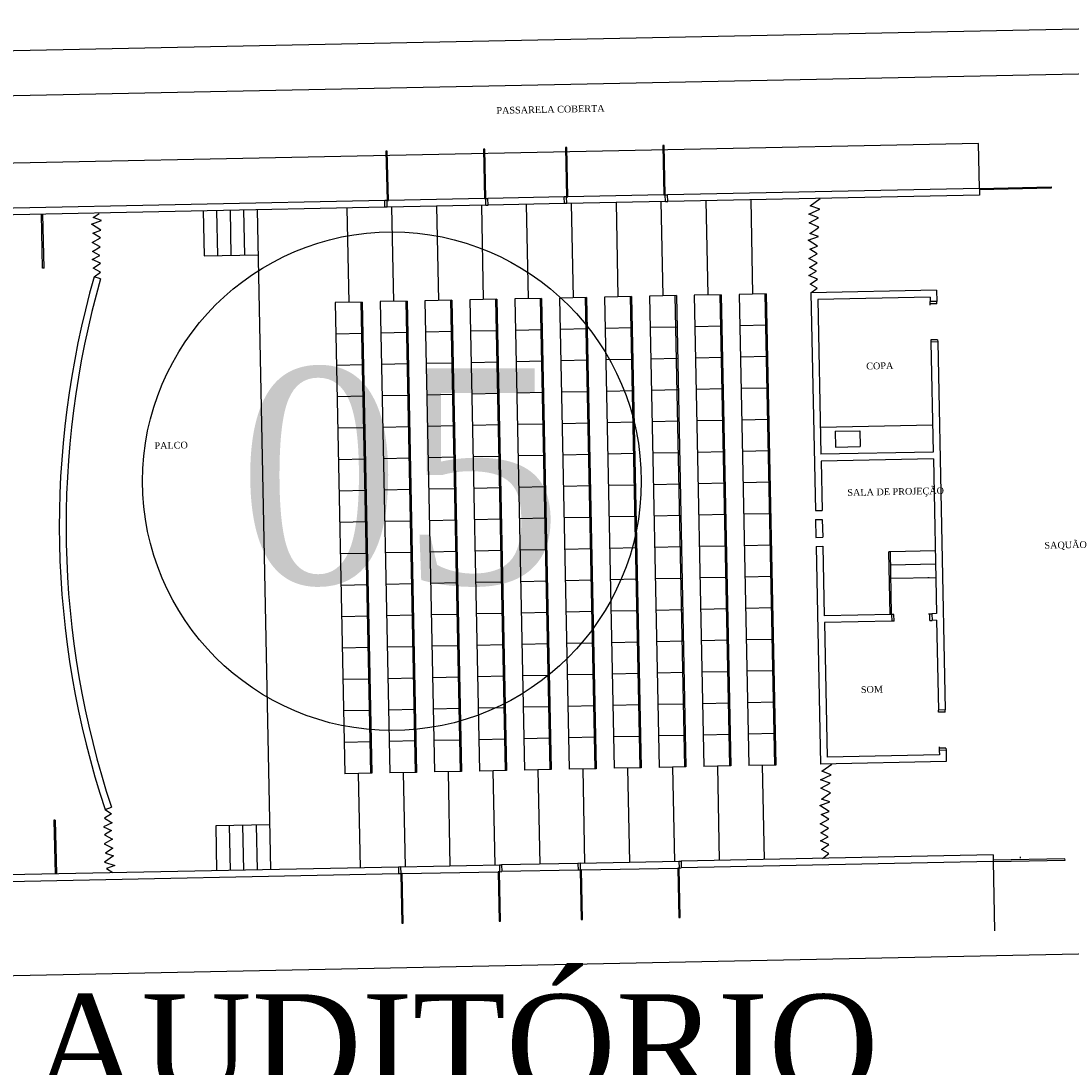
# Model space of a CAD drawing. Header units: millimetres. Extents: x 593 to 1794, y -180 to 570.
# Tile 34 of 71: x 1242 to 1265, y 39 to 62. Entities that reach past the tile are written whole.
import ezdxf

# ---------------------------------------------------------------- set-up
doc = ezdxf.new("R2010")
doc.units = ezdxf.units.MM
doc.header["$MEASUREMENT"] = 0
for name, color, linetype, lineweight in [('Layout - Marco Polo', 252, 'Continuous', 25), ('Linha de Chamada - Marco Polo', 1, 'Continuous', 25), ('Textos - Marco Polo', 143, 'Continuous', 25)]:
    doc.layers.add(name, color=color, linetype=linetype, lineweight=lineweight)
doc.styles.add('Dutch801RmBT', font='dutch.ttf')
doc.styles.add('TimesNewRoman', font='times.ttf')

msp = doc.modelspace()

# ---------------------------------------------------------------- linework, layer by layer
at = {"layer": 'Layout - Marco Polo'}
for p, q in [((1274.354, 62.329), (1233.148, 61.488)), ((1268.063, 61.2), (1236.695, 60.56)), ((1263.095, 59.598), (1231.444, 58.952)), ((1249.925, 59.43), (1249.895, 59.429)), ((1249.895, 59.429), (1249.918, 58.329)), ((1249.948, 58.33), (1249.925, 59.43)), ((1252.095, 59.474), (1252.065, 59.473)), ((1252.065, 59.473), (1252.087, 58.373)), ((1252.117, 58.374), (1252.095, 59.474)), ((1253.925, 59.511), (1253.895, 59.511)), ((1253.895, 59.511), (1253.917, 58.411)), ((1253.947, 58.411), (1253.925, 59.511)), ((1256.094, 59.555), (1256.064, 59.555)), ((1256.064, 59.555), (1256.087, 58.455)), ((1256.117, 58.456), (1256.094, 59.555)), ((1263.115, 58.599), (1263.095, 59.598)), ((1263.115, 58.599), (1256.167, 58.457)), ((1263.115, 58.599), (1264.715, 58.631)), ((1263.115, 58.599), (1263.118, 58.449)), ((1264.715, 58.601), (1263.116, 58.569)), ((1264.715, 58.631), (1264.715, 58.601)), ((1249.868, 58.328), (1241.17, 58.151)), ((1249.918, 58.329), (1249.868, 58.328)), ((1249.871, 58.178), (1249.868, 58.328)), ((1249.918, 58.329), (1249.948, 58.33)), ((1249.921, 58.179), (1249.918, 58.329)), ((1252.087, 58.373), (1249.948, 58.33)), ((1252.087, 58.373), (1252.117, 58.374)), ((1252.117, 58.374), (1252.167, 58.375)), ((1252.121, 58.224), (1252.117, 58.374)), ((1253.867, 58.41), (1252.167, 58.375)), ((1252.171, 58.225), (1252.167, 58.375)), ((1253.87, 58.26), (1252.171, 58.225)), ((1253.02, 58.242), (1253.063, 56.143)), ((1253.917, 58.411), (1253.867, 58.41)), ((1253.87, 58.26), (1253.867, 58.41)), ((1253.92, 58.261), (1253.87, 58.26)), ((1253.92, 58.261), (1253.917, 58.411)), ((1253.917, 58.411), (1253.947, 58.411)), ((1256.12, 58.306), (1253.92, 58.261)), ((1256.087, 58.455), (1253.947, 58.411)), ((1254.02, 58.263), (1254.063, 56.163)), ((1255.02, 58.283), (1255.063, 56.184)), ((1256.02, 58.304), (1256.063, 56.204)), ((1256.087, 58.455), (1256.117, 58.456)), ((1256.117, 58.456), (1256.167, 58.457)), ((1256.12, 58.306), (1256.117, 58.456)), ((1256.12, 58.306), (1256.17, 58.307)), ((1256.17, 58.307), (1256.167, 58.457)), ((1263.118, 58.449), (1256.17, 58.307)), ((1257.02, 58.324), (1257.062, 56.225)), ((1258.019, 58.345), (1258.062, 56.245)), ((1249.871, 58.178), (1241.173, 58.001)), ((1242.247, 56.822), (1242.223, 58.022)), ((1242.277, 56.823), (1242.253, 58.023)), ((1245.822, 58.096), (1245.842, 57.096)), ((1246.122, 58.102), (1246.142, 57.102)), ((1246.422, 58.108), (1246.442, 57.108)), ((1246.722, 58.114), (1246.742, 57.114)), ((1247.022, 58.12), (1247.322, 43.423)), ((1249.021, 58.161), (1249.064, 56.061)), ((1249.921, 58.179), (1249.871, 58.178)), ((1252.121, 58.224), (1249.921, 58.179)), ((1250.021, 58.181), (1250.064, 56.082)), ((1251.021, 58.202), (1251.064, 56.102)), ((1252.021, 58.222), (1252.063, 56.122)), ((1252.121, 58.224), (1252.171, 58.225)), ((1245.842, 57.096), (1247.042, 57.12)), ((1242.277, 56.823), (1242.247, 56.822)), ((1243.539, 56.584), (1243.395, 56.627)), ((1253.363, 56.149), (1252.763, 56.137)), ((1253.363, 56.149), (1252.763, 56.137)), ((1252.763, 56.137), (1252.978, 45.639)), ((1253.333, 56.148), (1253.547, 45.651)), ((1253.363, 56.149), (1253.577, 45.651)), ((1254.363, 56.169), (1253.763, 56.157)), ((1254.363, 56.169), (1253.763, 56.157)), ((1253.763, 56.157), (1253.977, 45.659)), ((1254.333, 56.169), (1254.547, 45.671)), ((1254.363, 56.169), (1254.577, 45.672)), ((1255.363, 56.19), (1254.763, 56.178)), ((1255.363, 56.19), (1254.763, 56.178)), ((1254.763, 56.178), (1254.977, 45.68)), ((1255.333, 56.189), (1255.547, 45.691)), ((1255.363, 56.19), (1255.577, 45.692)), ((1256.363, 56.21), (1255.763, 56.198)), ((1256.363, 56.21), (1255.763, 56.198)), ((1255.763, 56.198), (1255.977, 45.7)), ((1256.333, 56.21), (1256.547, 45.712)), ((1256.363, 56.21), (1256.577, 45.712)), ((1257.362, 56.231), (1256.762, 56.218)), ((1257.362, 56.231), (1256.762, 56.218)), ((1256.762, 56.218), (1256.977, 45.721)), ((1257.332, 56.23), (1257.547, 45.732)), ((1257.362, 56.231), (1257.577, 45.733)), ((1258.362, 56.251), (1257.762, 56.239)), ((1258.362, 56.251), (1257.762, 56.239)), ((1257.762, 56.239), (1257.977, 45.741)), ((1258.332, 56.25), (1258.546, 45.753)), ((1258.362, 56.251), (1258.576, 45.753)), ((1262.161, 56.329), (1259.362, 56.271)), ((1259.362, 56.271), (1259.461, 51.422)), ((1262.014, 56.176), (1259.515, 56.125)), ((1262.014, 56.176), (1262.016, 56.076)), ((1262.161, 56.329), (1262.166, 56.079)), ((1249.364, 56.067), (1248.764, 56.055)), ((1249.364, 56.067), (1248.764, 56.055)), ((1248.764, 56.055), (1248.978, 45.557)), ((1249.334, 56.067), (1249.548, 45.569)), ((1249.364, 56.067), (1249.578, 45.57)), ((1250.364, 56.088), (1249.764, 56.076)), ((1250.364, 56.088), (1249.764, 56.076)), ((1249.764, 56.076), (1249.978, 45.578)), ((1250.334, 56.087), (1250.548, 45.589)), ((1250.364, 56.088), (1250.578, 45.59)), ((1251.364, 56.108), (1250.764, 56.096)), ((1251.364, 56.108), (1250.764, 56.096)), ((1250.764, 56.096), (1250.978, 45.598)), ((1251.334, 56.108), (1251.548, 45.61)), ((1251.364, 56.108), (1251.578, 45.61)), ((1252.363, 56.129), (1251.763, 56.116)), ((1252.363, 56.129), (1251.763, 56.116)), ((1251.763, 56.116), (1251.978, 45.619)), ((1252.333, 56.128), (1252.548, 45.63)), ((1252.363, 56.129), (1252.578, 45.631)), ((1259.515, 56.125), (1259.585, 52.675)), ((1262.166, 56.079), (1262.016, 56.076)), ((1262.017, 56.026), (1262.016, 56.076)), ((1262.167, 56.029), (1262.017, 56.026)), ((1262.018, 55.996), (1262.017, 56.026)), ((1262.167, 56.029), (1262.166, 56.079)), ((1253.377, 55.449), (1252.778, 55.437)), ((1254.377, 55.47), (1253.777, 55.457)), ((1255.377, 55.49), (1254.777, 55.478)), ((1256.377, 55.51), (1255.777, 55.498)), ((1257.377, 55.531), (1256.777, 55.519)), ((1258.376, 55.551), (1257.777, 55.539)), ((1249.378, 55.368), (1248.778, 55.355)), ((1250.378, 55.388), (1249.778, 55.376)), ((1251.378, 55.408), (1250.778, 55.396)), ((1252.378, 55.429), (1251.778, 55.417)), ((1262.184, 55.229), (1262.034, 55.226)), ((1262.034, 55.226), (1262.035, 55.176)), ((1262.184, 55.229), (1262.185, 55.179)), ((1262.185, 55.179), (1262.035, 55.176)), ((1262.035, 55.176), (1262.085, 52.726)), ((1262.185, 55.179), (1262.352, 46.981)), ((1253.392, 54.749), (1252.792, 54.737)), ((1254.392, 54.77), (1253.792, 54.757)), ((1255.391, 54.79), (1254.791, 54.778)), ((1256.391, 54.811), (1255.791, 54.798)), ((1257.391, 54.831), (1256.791, 54.819)), ((1258.391, 54.851), (1257.791, 54.839)), ((1249.393, 54.668), (1248.793, 54.655)), ((1250.392, 54.688), (1249.792, 54.676)), ((1251.392, 54.709), (1250.792, 54.696)), ((1252.392, 54.729), (1251.792, 54.717)), ((1253.406, 54.049), (1252.806, 54.037)), ((1254.406, 54.07), (1253.806, 54.058)), ((1255.406, 54.09), (1254.806, 54.078)), ((1256.405, 54.111), (1255.806, 54.098)), ((1257.405, 54.131), (1256.805, 54.119)), ((1258.405, 54.152), (1257.805, 54.139)), ((1249.407, 53.968), (1248.807, 53.956)), ((1250.407, 53.988), (1249.807, 53.976)), ((1251.406, 54.009), (1250.807, 53.996)), ((1252.406, 54.029), (1251.806, 54.017)), ((1252.421, 53.329), (1251.821, 53.317)), ((1253.42, 53.35), (1252.82, 53.337)), ((1254.42, 53.37), (1253.82, 53.358)), ((1255.42, 53.39), (1254.82, 53.378)), ((1256.42, 53.411), (1255.82, 53.399)), ((1257.419, 53.431), (1256.82, 53.419)), ((1258.419, 53.452), (1257.819, 53.439)), ((1249.421, 53.268), (1248.821, 53.256)), ((1250.421, 53.288), (1249.821, 53.276)), ((1251.421, 53.309), (1250.821, 53.297)), ((1262.073, 53.326), (1259.573, 53.275)), ((1259.899, 53.188), (1260.449, 53.199)), ((1259.899, 53.188), (1259.906, 52.838)), ((1260.449, 53.199), (1260.456, 52.849)), ((1252.435, 52.629), (1251.835, 52.617)), ((1253.435, 52.65), (1252.835, 52.638)), ((1254.434, 52.67), (1253.835, 52.658)), ((1255.434, 52.691), (1254.834, 52.678)), ((1256.434, 52.711), (1255.834, 52.699)), ((1257.434, 52.731), (1256.834, 52.719)), ((1258.434, 52.752), (1257.834, 52.74)), ((1262.085, 52.726), (1259.585, 52.675)), ((1259.906, 52.838), (1260.456, 52.849)), ((1249.435, 52.568), (1248.836, 52.556)), ((1250.435, 52.589), (1249.835, 52.576)), ((1251.435, 52.609), (1250.835, 52.597)), ((1262.088, 52.576), (1259.588, 52.525)), ((1259.588, 52.525), (1259.611, 51.426)), ((1262.088, 52.576), (1262.158, 49.127)), ((1252.449, 51.929), (1251.849, 51.917)), ((1253.449, 51.95), (1252.849, 51.938)), ((1254.449, 51.97), (1253.849, 51.958)), ((1255.448, 51.991), (1254.849, 51.978)), ((1256.448, 52.011), (1255.848, 51.999)), ((1257.448, 52.032), (1256.848, 52.019)), ((1258.448, 52.052), (1257.848, 52.04)), ((1249.45, 51.868), (1248.85, 51.856)), ((1250.449, 51.889), (1249.85, 51.876)), ((1251.449, 51.909), (1250.849, 51.897)), ((1252.463, 51.23), (1251.863, 51.217)), ((1253.463, 51.25), (1252.863, 51.238)), ((1254.463, 51.27), (1253.863, 51.258)), ((1255.463, 51.291), (1254.863, 51.279)), ((1256.463, 51.311), (1255.863, 51.299)), ((1257.462, 51.332), (1256.862, 51.319)), ((1258.462, 51.352), (1257.862, 51.34)), ((1259.461, 51.422), (1259.611, 51.426)), ((1259.465, 51.223), (1259.615, 51.226)), ((1259.615, 51.226), (1259.623, 50.826)), ((1249.464, 51.168), (1248.864, 51.156)), ((1250.464, 51.189), (1249.864, 51.177)), ((1251.464, 51.209), (1250.864, 51.197)), ((1259.465, 51.223), (1259.473, 50.823)), ((1259.473, 50.823), (1259.623, 50.826)), ((1252.478, 50.53), (1251.878, 50.518)), ((1253.477, 50.55), (1252.878, 50.538)), ((1254.477, 50.571), (1253.877, 50.558)), ((1255.477, 50.591), (1254.877, 50.579)), ((1256.477, 50.611), (1255.877, 50.599)), ((1257.477, 50.632), (1256.877, 50.62)), ((1258.476, 50.652), (1257.877, 50.64)), ((1259.477, 50.623), (1259.627, 50.626)), ((1259.477, 50.623), (1259.576, 45.774)), ((1259.627, 50.626), (1259.659, 49.076)), ((1262.13, 50.527), (1261.13, 50.506)), ((1249.478, 50.469), (1248.878, 50.456)), ((1250.478, 50.489), (1249.878, 50.477)), ((1251.478, 50.509), (1250.878, 50.497)), ((1261.13, 50.506), (1261.1, 50.505)), ((1261.129, 49.106), (1261.1, 50.505)), ((1261.159, 49.107), (1261.13, 50.506)), ((1262.136, 50.227), (1261.136, 50.206)), ((1252.492, 49.83), (1251.892, 49.818)), ((1253.492, 49.85), (1252.892, 49.838)), ((1254.492, 49.871), (1253.892, 49.859)), ((1255.491, 49.891), (1254.891, 49.879)), ((1256.491, 49.912), (1255.891, 49.899)), ((1257.491, 49.932), (1256.891, 49.92)), ((1258.491, 49.952), (1257.891, 49.94)), ((1262.142, 49.927), (1261.142, 49.906)), ((1261.992, 49.924), (1261.962, 49.923)), ((1249.493, 49.769), (1248.893, 49.756)), ((1250.492, 49.789), (1249.892, 49.777)), ((1251.492, 49.81), (1250.892, 49.797)), ((1252.506, 49.13), (1251.906, 49.118)), ((1253.506, 49.15), (1252.906, 49.138)), ((1254.506, 49.171), (1253.906, 49.159)), ((1255.506, 49.191), (1254.906, 49.179)), ((1256.505, 49.212), (1255.906, 49.199)), ((1257.505, 49.232), (1256.905, 49.22)), ((1258.505, 49.253), (1257.905, 49.24)), ((1261.978, 49.123), (1262.008, 49.124)), ((1262.008, 49.124), (1262.058, 49.125)), ((1262.011, 48.974), (1262.008, 49.124)), ((1262.158, 49.127), (1262.058, 49.125)), ((1262.058, 49.125), (1262.061, 48.975)), ((1249.507, 49.069), (1248.907, 49.057)), ((1250.507, 49.089), (1249.907, 49.077)), ((1251.506, 49.11), (1250.907, 49.097)), ((1261.159, 49.107), (1259.659, 49.076)), ((1261.162, 48.957), (1259.662, 48.926)), ((1259.662, 48.926), (1259.723, 45.927)), ((1261.208, 49.108), (1261.159, 49.107)), ((1261.159, 49.107), (1261.162, 48.957)), ((1261.212, 48.958), (1261.162, 48.957)), ((1261.212, 48.958), (1261.208, 49.108)), ((1262.011, 48.974), (1262.061, 48.975)), ((1262.161, 48.977), (1262.061, 48.975)), ((1262.161, 48.977), (1262.202, 46.978)), ((1252.521, 48.43), (1251.921, 48.418)), ((1253.52, 48.451), (1252.92, 48.438)), ((1254.52, 48.471), (1253.92, 48.459)), ((1255.52, 48.491), (1254.92, 48.479)), ((1256.52, 48.512), (1255.92, 48.5)), ((1257.519, 48.532), (1256.92, 48.52)), ((1258.519, 48.553), (1257.919, 48.54)), ((1249.521, 48.369), (1248.921, 48.357)), ((1250.521, 48.389), (1249.921, 48.377)), ((1251.521, 48.41), (1250.921, 48.398)), ((1252.535, 47.73), (1251.935, 47.718)), ((1253.535, 47.751), (1252.935, 47.739)), ((1254.534, 47.771), (1253.935, 47.759)), ((1255.534, 47.792), (1254.934, 47.779)), ((1256.534, 47.812), (1255.934, 47.8)), ((1257.534, 47.832), (1256.934, 47.82)), ((1258.534, 47.853), (1257.934, 47.841)), ((1249.535, 47.669), (1248.936, 47.657)), ((1250.535, 47.69), (1249.935, 47.677)), ((1251.535, 47.71), (1250.935, 47.698)), ((1252.549, 47.031), (1251.949, 47.018)), ((1253.549, 47.051), (1252.949, 47.039)), ((1254.549, 47.071), (1253.949, 47.059)), ((1255.548, 47.092), (1254.949, 47.079)), ((1256.548, 47.112), (1255.948, 47.1)), ((1257.548, 47.133), (1256.948, 47.12)), ((1258.548, 47.153), (1257.948, 47.141)), ((1249.55, 46.969), (1248.95, 46.957)), ((1250.55, 46.99), (1249.95, 46.977)), ((1251.549, 47.01), (1250.949, 46.998)), ((1262.352, 46.981), (1262.202, 46.978)), ((1262.203, 46.928), (1262.202, 46.978)), ((1262.353, 46.931), (1262.203, 46.928)), ((1262.353, 46.931), (1262.352, 46.981)), ((1252.563, 46.331), (1251.964, 46.318)), ((1253.563, 46.351), (1252.963, 46.339)), ((1254.563, 46.371), (1253.963, 46.359)), ((1255.563, 46.392), (1254.963, 46.38)), ((1256.563, 46.412), (1255.963, 46.4)), ((1257.562, 46.433), (1256.962, 46.42)), ((1258.562, 46.453), (1257.962, 46.441)), ((1249.564, 46.269), (1248.964, 46.257)), ((1250.564, 46.29), (1249.964, 46.278)), ((1251.564, 46.31), (1250.964, 46.298)), ((1262.219, 46.158), (1262.22, 46.128)), ((1262.369, 46.131), (1262.22, 46.128)), ((1262.22, 46.128), (1262.221, 46.078)), ((1262.371, 46.081), (1262.221, 46.078)), ((1262.369, 46.131), (1262.371, 46.081)), ((1262.371, 46.081), (1262.376, 45.831)), ((1262.223, 45.978), (1259.723, 45.927)), ((1262.221, 46.078), (1262.223, 45.978)), ((1252.578, 45.631), (1251.978, 45.619)), ((1252.278, 45.625), (1252.321, 43.525)), ((1253.577, 45.651), (1252.978, 45.639)), ((1253.278, 45.645), (1253.32, 43.546)), ((1254.577, 45.672), (1253.977, 45.659)), ((1254.277, 45.666), (1254.32, 43.566)), ((1255.577, 45.692), (1254.977, 45.68)), ((1255.277, 45.686), (1255.32, 43.586)), ((1256.577, 45.712), (1255.977, 45.7)), ((1256.277, 45.706), (1256.32, 43.607)), ((1257.577, 45.733), (1256.977, 45.721)), ((1257.277, 45.727), (1257.32, 43.627)), ((1258.576, 45.753), (1257.977, 45.741)), ((1258.276, 45.747), (1258.319, 43.648)), ((1262.376, 45.831), (1259.576, 45.774)), ((1249.578, 45.57), (1248.978, 45.557)), ((1249.278, 45.563), (1249.321, 43.464)), ((1250.578, 45.59), (1249.978, 45.578)), ((1250.278, 45.584), (1250.321, 43.484)), ((1251.578, 45.61), (1250.978, 45.598)), ((1251.278, 45.604), (1251.321, 43.505)), ((1243.637, 44.766), (1243.779, 44.816)), ((1242.528, 44.525), (1242.498, 44.525)), ((1242.498, 44.525), (1242.523, 43.325)), ((1242.528, 44.525), (1242.553, 43.326)), ((1247.301, 44.423), (1246.101, 44.398)), ((1246.101, 44.398), (1246.122, 43.399)), ((1246.401, 44.404), (1246.422, 43.405)), ((1246.701, 44.411), (1246.722, 43.411)), ((1247.001, 44.417), (1247.022, 43.417)), ((1263.418, 43.752), (1256.47, 43.61)), ((1263.418, 43.752), (1263.421, 43.602)), ((1250.221, 43.482), (1252.421, 43.527)), ((1252.421, 43.527), (1252.471, 43.528)), ((1252.421, 43.527), (1252.424, 43.377)), ((1254.17, 43.563), (1252.471, 43.528)), ((1252.471, 43.528), (1252.474, 43.378)), ((1254.22, 43.564), (1254.17, 43.563)), ((1254.17, 43.563), (1254.173, 43.413)), ((1254.22, 43.564), (1256.42, 43.609)), ((1254.22, 43.564), (1254.223, 43.414)), ((1256.42, 43.609), (1256.47, 43.61)), ((1256.42, 43.609), (1256.423, 43.459)), ((1256.47, 43.61), (1256.473, 43.46)), ((1263.421, 43.602), (1256.473, 43.46)), ((1265.02, 43.664), (1263.421, 43.632)), ((1263.421, 43.602), (1265.021, 43.634)), ((1263.421, 43.612), (1263.453, 42.062)), ((1263.421, 43.612), (1263.453, 42.062)), ((1264.024, 43.707), (1264.025, 43.677)), ((1265.021, 43.634), (1265.02, 43.664)), ((1250.171, 43.481), (1241.473, 43.304)), ((1250.174, 43.331), (1241.476, 43.154)), ((1250.221, 43.482), (1250.171, 43.481)), ((1250.171, 43.481), (1250.174, 43.331)), ((1250.224, 43.332), (1250.174, 43.331)), ((1250.221, 43.482), (1250.224, 43.332)), ((1250.254, 43.333), (1250.224, 43.332)), ((1250.224, 43.332), (1250.247, 42.233)), ((1250.254, 43.333), (1252.394, 43.377)), ((1250.277, 42.233), (1250.254, 43.333)), ((1252.394, 43.377), (1252.416, 42.277)), ((1252.424, 43.377), (1252.394, 43.377)), ((1252.424, 43.377), (1252.474, 43.378)), ((1252.446, 42.277), (1252.424, 43.377)), ((1254.173, 43.413), (1252.474, 43.378)), ((1254.223, 43.414), (1254.173, 43.413)), ((1254.253, 43.415), (1254.223, 43.414)), ((1254.223, 43.414), (1254.246, 42.314)), ((1254.253, 43.415), (1256.393, 43.458)), ((1254.276, 42.315), (1254.253, 43.415)), ((1256.423, 43.459), (1256.393, 43.458)), ((1256.393, 43.458), (1256.415, 42.358)), ((1256.423, 43.459), (1256.473, 43.46)), ((1256.445, 42.359), (1256.423, 43.459)), ((1256.415, 42.358), (1256.445, 42.359)), ((1250.247, 42.233), (1250.277, 42.233)), ((1252.416, 42.277), (1252.446, 42.277)), ((1254.246, 42.314), (1254.276, 42.315)), ((1268.463, 41.604), (1237.095, 40.964))]:
    msp.add_line(p, q, dxfattribs=at)
for points in [[(1259.474, 57.687), (1259.538, 57.735), (1259.325, 57.835), (1259.533, 57.945), (1259.314, 58.024), (1259.558, 58.134), (1259.345, 58.214), (1259.567, 58.373)], [(1243.395, 56.627), (1243.535, 56.735), (1243.375, 56.824), (1243.538, 56.935), (1243.348, 57.018), (1243.518, 57.108), (1243.359, 57.196), (1243.531, 57.299), (1243.347, 57.394), (1243.535, 57.498), (1243.367, 57.602), (1243.54, 57.671), (1243.332, 57.804), (1243.56, 57.887), (1243.371, 57.949), (1243.507, 58.043)], [(1259.362, 56.271), (1259.501, 56.379), (1259.341, 56.468), (1259.505, 56.579), (1259.314, 56.662), (1259.485, 56.752), (1259.326, 56.84), (1259.498, 56.943), (1259.313, 57.038), (1259.502, 57.142), (1259.334, 57.246), (1259.506, 57.315), (1259.298, 57.448), (1259.527, 57.531), (1259.338, 57.593), (1259.474, 57.687)], [(1259.731, 45.09), (1259.795, 45.137), (1259.582, 45.238), (1259.791, 45.347), (1259.571, 45.427), (1259.815, 45.537), (1259.603, 45.617), (1259.824, 45.775)], [(1259.619, 43.674), (1259.758, 43.781), (1259.599, 43.87), (1259.762, 43.981), (1259.572, 44.065), (1259.742, 44.155), (1259.583, 44.243), (1259.755, 44.345), (1259.57, 44.441), (1259.759, 44.544), (1259.591, 44.648), (1259.764, 44.718), (1259.556, 44.851), (1259.784, 44.934), (1259.595, 44.995), (1259.731, 45.09)], [(1243.637, 44.766), (1243.781, 44.665), (1243.625, 44.569), (1243.793, 44.465), (1243.606, 44.374), (1243.78, 44.291), (1243.624, 44.197), (1243.8, 44.101), (1243.62, 43.998), (1243.813, 43.903), (1243.649, 43.792), (1243.824, 43.729), (1243.622, 43.588), (1243.854, 43.515), (1243.667, 43.445), (1243.807, 43.356)]]:
    msp.add_lwpolyline(points, dxfattribs=at)
for radius, start, end in [(20.128, 164.0296, 198.3093), (19.978, 164.0361, 198.3029)]:
    msp.add_arc((1262.746, 51.089), radius, start, end, dxfattribs=at)
at = {"layer": 'Linha de Chamada - Marco Polo', "color": 1}
msp.add_circle((1250.027, 52.076), 5.554, dxfattribs=at)

# ---------------------------------------------------------------- texts
at = {"layer": 'Layout - Marco Polo', "char_height": 0.15, "attachment_point": 1, "rotation": 1.1688, "style": 'TimesNewRoman'}
for s, insert, width in [('PASSARELA COBERTA', (1252.353, 60.41), 3.06), ('COPA', (1260.591, 54.716), 3.12), ('PALCO', (1244.736, 52.943), 3.12), ('SALA DE PROJEÇÃO', (1260.171, 51.898), 2.88), ('SAQUÃO', (1264.561, 50.722), 3.12), ('SOM', (1260.472, 47.509), 3.12)]:
    msp.add_mtext(s, dxfattribs=dict(at, insert=insert, width=width))
at = {"layer": 'Textos - Marco Polo', "color": 3, "insert": (1250.22, 49.721), "char_height": 4.8, "width": 11.52, "attachment_point": 8, "line_spacing_factor": 0.9, "style": 'Dutch801RmBT'}
msp.add_mtext('05', dxfattribs=at)
at = {"layer": 'Textos - Marco Polo', "lineweight": 5, "insert": (1241.992, 38.363), "char_height": 2.25, "width": 24.3, "attachment_point": 7, "line_spacing_factor": 0.9, "style": 'Dutch801RmBT'}
msp.add_mtext('AUDITÓRIO', dxfattribs=at)

doc.saveas('drawing.dxf')
